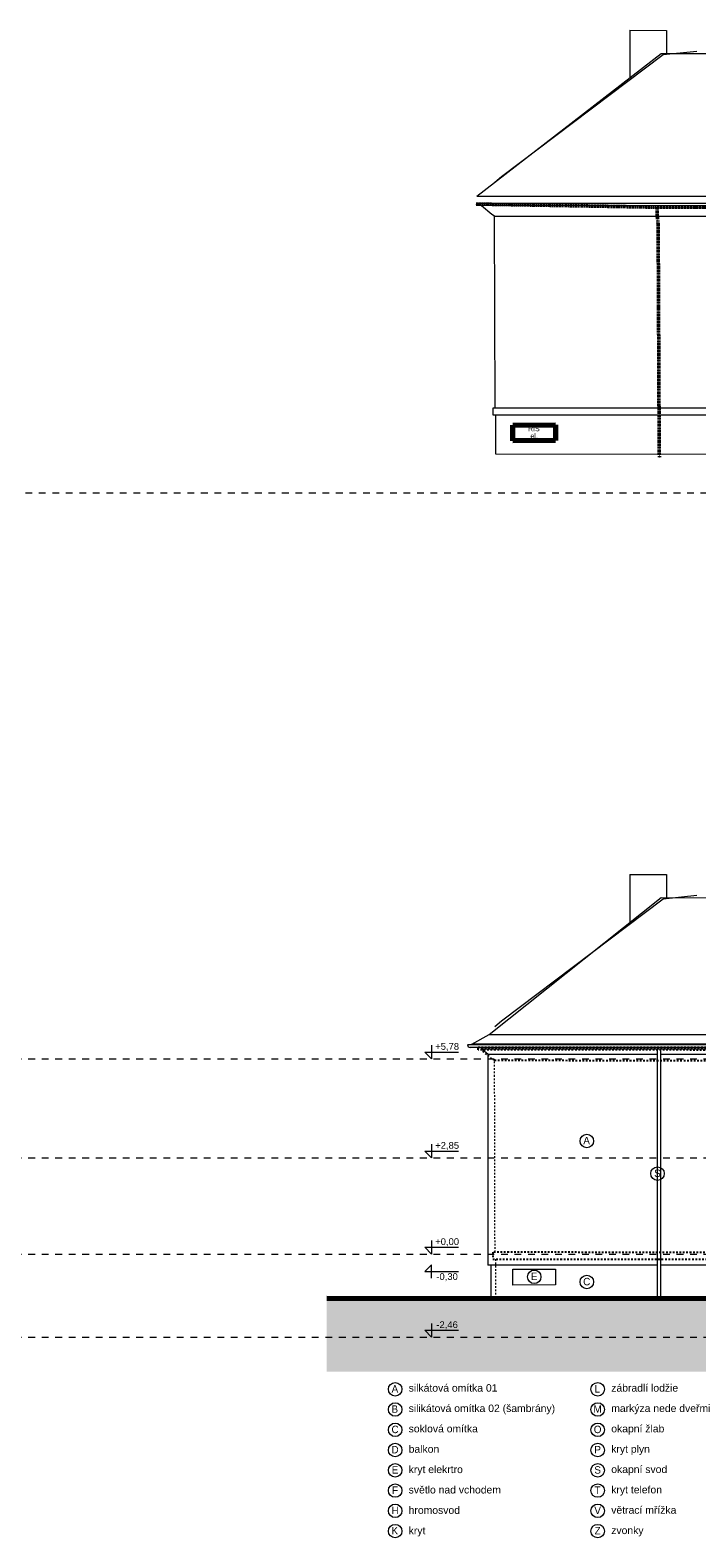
# Model space of a CAD drawing. Extents: x -2490 to 252751, y -28042 to 61627.
# Tile 7 of 13: x 66365 to 86110, y 16835 to 61482. Entities that reach past the tile are written whole.
import ezdxf

# ---------------------------------------------------------------- set-up
doc = ezdxf.new("R2010")
doc.units = 0
doc.header["$MEASUREMENT"] = 0
for name, pattern in [('DGN Style 4', [0.565042, 0.282344, -0.141172, 0.000352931, -0.141172]), ('čárkovaná M', [400, 200, -200]), ('čárkovaná S', [100, 50, -50])]:
    doc.linetypes.add(name, pattern=pattern)
for name, color, linetype, lineweight, true_color in [('2D kreslení - obecné_Číslo_pera__241', 9, 'Continuous', 13, 0x808080), ('blok I_komíny_Číslo_pera__252', 7, 'Continuous', 13, 0x917be6), ('blok I_pohled2_terén_Číslo_pera__30', 7, 'Continuous', 13, 0xfed4ff)]:
    doc.layers.add(name, color=color, linetype=linetype, lineweight=lineweight, true_color=true_color)
for name, color, linetype, lineweight in [('2D VÝPLNĚ_Číslo_pera__4', 91, 'Continuous', 13), ('2D ČÁRY_Číslo_pera__1', 7, 'Continuous', 15), ('2D ČÁRY_Číslo_pera__3', 150, 'Continuous', 13), ('blok I_hromosvody_Číslo_pera__3', 150, 'Continuous', 13), ('blok I_hromosvody_Číslo_pera__4', 91, 'Continuous', 13), ('blok I_komíny_Číslo_pera__1', 7, 'Continuous', 15), ('blok I_okapy_Číslo_pera__5', 231, 'Continuous', 50), ('blok I_pohled1_fasáda_Číslo_pera__1', 7, 'Continuous', 15), ('blok I_pohled1_RIS_Číslo_pera__6', 190, 'Continuous', 70), ('Blok I_pohled1_střecha_Číslo_pera__1', 7, 'Continuous', 15), ('blok I_pohled2_fasáda_Číslo_pera__1', 7, 'Continuous', 15), ('blok I_pohled2_fasáda_Číslo_pera__2', 1, 'Continuous', 25), ('blok I_pohled2_fasáda_Číslo_pera__3', 150, 'Continuous', 13), ('blok I_pohled2_RIS_Číslo_pera__1', 7, 'Continuous', 15), ('blok I_pohled2_RIS_Číslo_pera__6', 190, 'Continuous', 70), ('blok I_pohled2_střecha_Číslo_pera__1', 7, 'Continuous', 15), ('blok I_pohled2_terén_Číslo_pera__6', 190, 'Continuous', 70), ('KRESBA_Číslo_pera__1', 7, 'Continuous', 15), ('KRESBA_Číslo_pera__4', 91, 'Continuous', 13), ('obrys_Číslo_pera__1', 7, 'Continuous', 15), ('POZNÁMKY.TEXT_Číslo_pera__4', 91, 'Continuous', 13)]:
    doc.layers.add(name, color=color, linetype=linetype, lineweight=lineweight)
doc.styles.add('GENERATED_STYLE_1', font='arial.ttf')
doc.styles.add('GENERATED_STYLE_2', font='txt')
doc.styles.add('GENERATED_STYLE_3', font='txt')

msp = doc.modelspace()

# ---------------------------------------------------------------- hatches: boundary and pattern name
at = {"layer": '2D VÝPLNĚ_Číslo_pera__4', "linetype": 'Continuous'}
msp.add_hatch(color=256, dxfattribs=at).paths.add_polyline_path([(75149, 23936), (75149, 21755), (119047, 21755), (119047, 24470), (106945, 23923), (104568, 23887)], flags=0)

# ---------------------------------------------------------------- linework, layer by layer
at = {"layer": '2D kreslení - obecné_Číslo_pera__241', "linetype": 'Continuous'}
for centre in [(82851, 28586), (84946, 27621), (81294, 24565), (82851, 24413), (77175, 21235), (83175, 21235), (77175, 20635), (83175, 20635), (77175, 20035), (83175, 20035), (77175, 19435), (83175, 19435), (77175, 18835), (83175, 18835), (77175, 18235), (83175, 18235), (77175, 17635), (83175, 17635), (77175, 17035), (83175, 17035)]:
    msp.add_circle(centre, 200, dxfattribs=at)
at = {"layer": '2D ČÁRY_Číslo_pera__1', "linetype": 'Continuous'}
for p, q in [((79955, 31743), (114129, 31743)), ((79720, 31311), (114465, 31311)), ((84946, 23921), (84946, 31321)), ((85046, 23921), (85046, 31321))]:
    msp.add_line(p, q, dxfattribs=at)
at = {"layer": '2D ČÁRY_Číslo_pera__3', "linetype": 'čárkovaná M'}
for p, q in [((11823, 47780), (252751, 47780)), ((-2490, 31021), (252751, 31021)), ((-2490, 28090), (252751, 28090)), ((-2490, 25240), (252751, 25240)), ((-2490, 22780), (252751, 22780))]:
    msp.add_line(p, q, dxfattribs=at)
at = {"layer": 'blok I_hromosvody_Číslo_pera__3', "linetype": 'Continuous'}
for p, q in [((80320, 32149), (85110, 35759)), ((85110, 35759), (86110, 35863)), ((80123, 31979), (80320, 32149))]:
    msp.add_line(p, q, dxfattribs=at)
at = {"layer": 'blok I_hromosvody_Číslo_pera__4', "linetype": 'Continuous'}
for p, q in [((80320, 57149), (85110, 60759)), ((85110, 60759), (86110, 60863)), ((80123, 56979), (80320, 57149))]:
    msp.add_line(p, q, dxfattribs=at)
at = {"layer": 'blok I_komíny_Číslo_pera__1', "linetype": 'Continuous'}
for p, q in [((84121, 36482), (85215, 36475)), ((84121, 36482), (84121, 35070)), ((85215, 36475), (85215, 35794)), ((84946, 24909), (79920, 24909)), ((97645, 24909), (85046, 24909))]:
    msp.add_line(p, q, dxfattribs=at)
at = {"layer": 'blok I_komíny_Číslo_pera__252', "linetype": 'Continuous'}
for p, q in [((84121, 61482), (85215, 61475)), ((84121, 61482), (84121, 60070)), ((85215, 61475), (85215, 60794))]:
    msp.add_line(p, q, dxfattribs=at)
at = {"layer": 'blok I_okapy_Číslo_pera__5', "linetype": 'DGN Style 4'}
for p, q in [((79555, 56332), (84938, 56239)), ((84938, 56239), (97783, 56286)), ((84932, 56017), (84938, 56239)), ((84964, 55730), (84932, 56017)), ((84996, 48889), (84964, 55730)), ((85006, 48839), (84996, 48889))]:
    msp.add_line(p, q, dxfattribs=at)
at = {"layer": 'blok I_pohled1_fasáda_Číslo_pera__1', "linetype": 'Continuous'}
for p, q in [((79920, 31161), (79920, 24909)), ((80017, 23928), (80017, 24909))]:
    msp.add_line(p, q, dxfattribs=at)
at = {"layer": 'Blok I_pohled1_střecha_Číslo_pera__1', "linetype": 'Continuous'}
for p, q in [((79444, 31454), (79955, 31743)), ((114640, 31454), (79444, 31454))]:
    msp.add_line(p, q, dxfattribs=at)
at = {"layer": 'blok I_pohled2_fasáda_Číslo_pera__1', "linetype": 'Continuous'}
for p, q in [((79633, 56361), (114545, 56366)), ((79637, 56287), (79633, 56361)), ((79729, 56283), (79637, 56287)), ((114552, 56255), (79637, 56287)), ((80041, 56022), (79729, 56283)), ((80120, 55978), (80041, 56022)), ((80133, 50291), (80120, 55978)), ((80120, 55978), (114065, 55935)), ((104547, 50269), (80066, 50292)), ((80066, 50292), (80067, 50091)), ((80067, 50091), (104548, 50091)), ((80144, 50090), (80149, 48936))]:
    msp.add_line(p, q, dxfattribs=at)
at = {"layer": 'blok I_pohled2_fasáda_Číslo_pera__2', "linetype": 'čárkovaná S'}
for p, q in [((79633, 31361), (114545, 31366)), ((79637, 31287), (79633, 31361)), ((114552, 31255), (79637, 31287)), ((80041, 31022), (79729, 31283)), ((80120, 30978), (80041, 31022)), ((80120, 30978), (114065, 30935)), ((104547, 25269), (80066, 25292)), ((80066, 25292), (80067, 25091)), ((80067, 25091), (104548, 25091))]:
    msp.add_line(p, q, dxfattribs=at)
at = {"layer": 'blok I_pohled2_fasáda_Číslo_pera__3', "linetype": 'čárkovaná S'}
for p, q in [((80133, 25291), (80120, 30978)), ((80144, 25090), (80149, 23936))]:
    msp.add_line(p, q, dxfattribs=at)
at = {"layer": 'blok I_pohled2_RIS_Číslo_pera__1', "linetype": 'Continuous'}
for p, q in [((80659, 24788), (81927, 24795)), ((80661, 24317), (80659, 24788)), ((81927, 24795), (81928, 24326)), ((81928, 24326), (80661, 24317))]:
    msp.add_line(p, q, dxfattribs=at)
at = {"layer": 'blok I_pohled2_RIS_Číslo_pera__6', "linetype": 'Continuous'}
for p, q in [((80659, 49788), (81927, 49795)), ((80661, 49317), (80659, 49788)), ((81927, 49795), (81928, 49326)), ((81928, 49326), (80661, 49317))]:
    msp.add_line(p, q, dxfattribs=at)
at = {"layer": 'blok I_pohled2_střecha_Číslo_pera__1', "linetype": 'Continuous'}
for p, q in [((79592, 56569), (85057, 60794)), ((85057, 60794), (89448, 60790)), ((79592, 56569), (114661, 56560)), ((79955, 31743), (85057, 35794)), ((85057, 35794), (89448, 35790))]:
    msp.add_line(p, q, dxfattribs=at)
at = {"layer": 'blok I_pohled2_terén_Číslo_pera__30', "linetype": 'Continuous'}
msp.add_line((80149, 48936), (104552, 48892), dxfattribs=at)
at = {"layer": 'blok I_pohled2_terén_Číslo_pera__6', "linetype": 'Continuous'}
msp.add_line((75149, 23936), (104552, 23892), dxfattribs=at)
at = {"layer": 'KRESBA_Číslo_pera__1', "linetype": 'Continuous'}
for p, q in [((79920, 31161), (84946, 31161)), ((85046, 31161), (97645, 31161))]:
    msp.add_line(p, q, dxfattribs=at)
at = {"layer": 'KRESBA_Číslo_pera__4', "linetype": 'Continuous', "flags": 128}
for points in [[(78254, 31421), (78254, 31021), (78054, 31221), (79054, 31221)], [(78254, 28490), (78254, 28090), (78054, 28290), (79054, 28290)], [(78254, 25640), (78254, 25240), (78054, 25440), (79054, 25440)], [(78254, 24520), (78254, 24920), (78054, 24720), (79054, 24720)], [(78254, 23180), (78254, 22780), (78054, 22980), (79054, 22980)]]:
    msp.add_lwpolyline(points, dxfattribs=at)
at = {"layer": 'obrys_Číslo_pera__1', "linetype": 'Continuous'}
for p, q in [((114765, 31431), (79319, 31431)), ((114690, 31356), (79394, 31356)), ((79720, 31361), (79720, 31311)), ((79920, 31161), (79720, 31311))]:
    msp.add_line(p, q, dxfattribs=at)
msp.add_arc((79394, 31431), 75, 180, 270, dxfattribs=at)

# ---------------------------------------------------------------- texts
at = {"layer": 'blok I_pohled1_RIS_Číslo_pera__6', "linetype": 'Continuous', "char_height": 150, "attachment_point": 1, "style": 'GENERATED_STYLE_2'}
for s, insert in [('{RIS}', (81110, 49754)), ('{el.}', (81182, 49541))]:
    msp.add_mtext(s, dxfattribs=dict(at, insert=insert))
at = {"layer": 'POZNÁMKY.TEXT_Číslo_pera__4', "linetype": 'Continuous', "attachment_point": 4}
for s, insert, char_height, style in [('{+5,78}', (78361, 31369), 200, 'GENERATED_STYLE_1'), ('{A}', (82747, 28599), 220, 'GENERATED_STYLE_3'), ('{+2,85}', (78361, 28438), 200, 'GENERATED_STYLE_1'), ('{S}', (84845, 27630), 220, 'GENERATED_STYLE_3'), ('{+0,00}', (78361, 25588), 200, 'GENERATED_STYLE_1'), ('{-0,30}', (78395, 24554), 200, 'GENERATED_STYLE_1'), ('{E}', (81193, 24578), 220, 'GENERATED_STYLE_3'), ('{C}', (82743, 24422), 220, 'GENERATED_STYLE_3'), ('{-2,46}', (78395, 23128), 200, 'GENERATED_STYLE_1'), ('{A}', (77070, 21247), 220, 'GENERATED_STYLE_3'), ('{L}', (83082, 21247), 220, 'GENERATED_STYLE_3'), ('{B}', (77066, 20647), 220, 'GENERATED_STYLE_3'), ('{M}', (83049, 20647), 220, 'GENERATED_STYLE_3'), ('{C}', (77066, 20044), 220, 'GENERATED_STYLE_3'), ('{O}', (83057, 20044), 220, 'GENERATED_STYLE_3'), ('{D}', (77066, 19447), 220, 'GENERATED_STYLE_3'), ('{P}', (83074, 19447), 220, 'GENERATED_STYLE_3'), ('{E}', (77074, 18847), 220, 'GENERATED_STYLE_3'), ('{S}', (83074, 18844), 220, 'GENERATED_STYLE_3'), ('{F}', (77082, 18247), 220, 'GENERATED_STYLE_3'), ('{T}', (83082, 18247), 220, 'GENERATED_STYLE_3'), ('{H}', (77066, 17647), 220, 'GENERATED_STYLE_3'), ('{V}', (83074, 17647), 220, 'GENERATED_STYLE_3'), ('{K}', (77066, 17047), 220, 'GENERATED_STYLE_3'), ('{Z}', (83082, 17047), 220, 'GENERATED_STYLE_3')]:
    msp.add_mtext(s, dxfattribs=dict(at, insert=insert, char_height=char_height, style=style))
at = {"layer": 'POZNÁMKY.TEXT_Číslo_pera__4', "linetype": 'Continuous', "char_height": 220, "attachment_point": 1, "style": 'GENERATED_STYLE_1'}
for s, insert, line_spacing_factor in [('{silkátová omítka 01\\Psilikátová omítka 02 (šambrány)\\Psoklová omítka\\Pbalkon\\Pkryt elekrtro\\Psvětlo nad vchodem\\Phromosvod\\Pkryt}', (77575, 21385), 1.644924), ('{zábradlí lodžie\\Pmarkýza nede dveřmi\\Pokapní žlab\\Pkryt plyn\\Pokapní svod\\Pkryt telefon\\Pvětrací mřížka\\Pzvonky}', (83575, 21385), 1.64338)]:
    msp.add_mtext(s, dxfattribs=dict(at, insert=insert, line_spacing_factor=line_spacing_factor))

doc.saveas('drawing.dxf')
